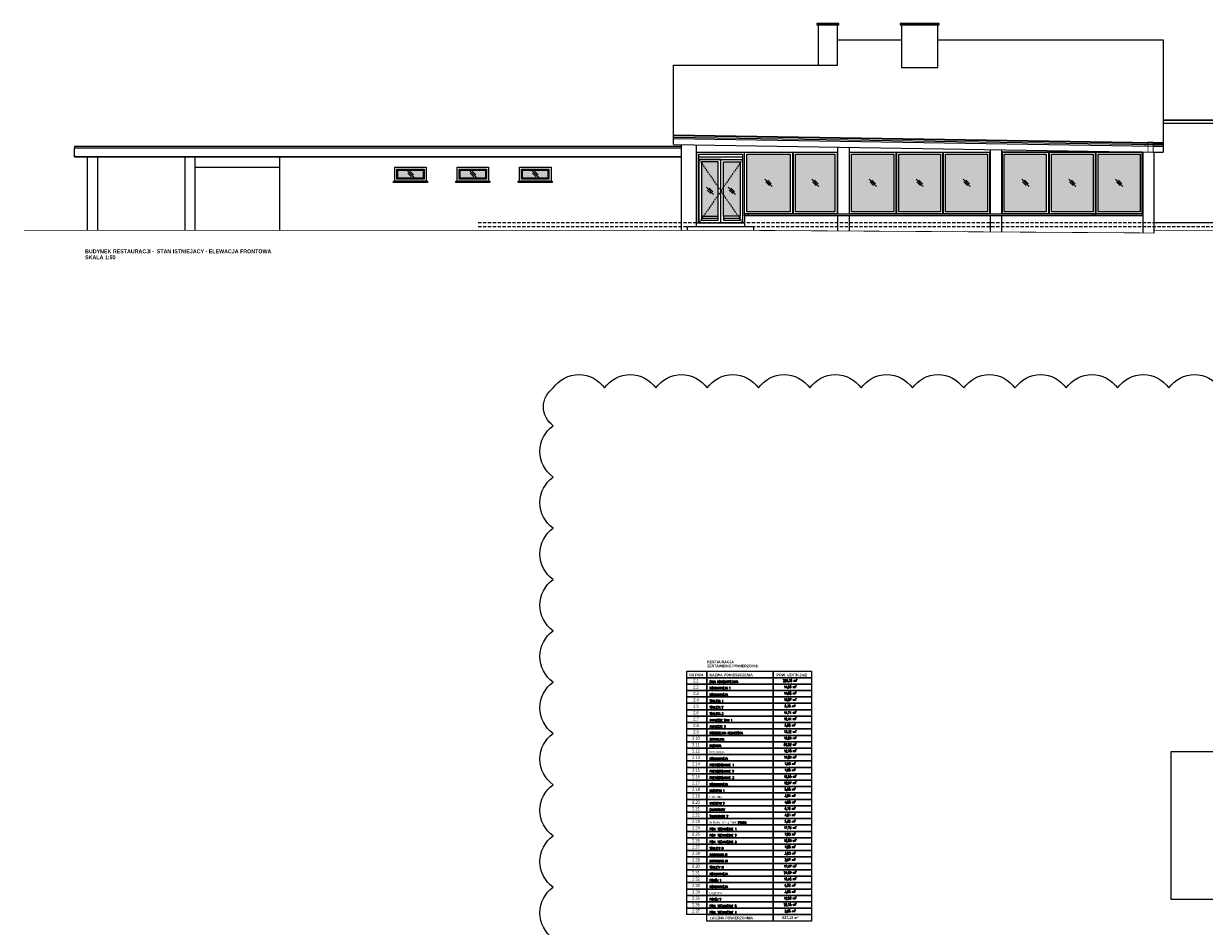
# Model space of a CAD drawing. Header units: millimetres. Extents: x 16698 to 93787, y -21104 to 39413.
# Tile 196 of 256: x 44382 to 48985, y 16991 to 20513. Entities that reach past the tile are written whole.
import ezdxf
from ezdxf.enums import TextEntityAlignment as Align

# ---------------------------------------------------------------- set-up
doc = ezdxf.new("R2010")
doc.units = ezdxf.units.MM
doc.linetypes.add('HIDDEN', pattern=[9.525, 6.35, -3.175])
for name, color, linetype, lineweight in [('!MODUS_OPIS', 3, 'Continuous', 13), ('!MODUS_OPIS POMIESZCZEŃ', 8, 'Continuous', 13), ('__MODUS_ŚCIANY', 2, 'Continuous', 35), ('Cienka', 3, 'Continuous', 9), ('Hatch', 4, 'Continuous', 5), ('Okna', 3, 'Continuous', 13), ('Opis', 8, 'Continuous', 13), ('Widok', 1, 'Continuous', 15)]:
    doc.layers.add(name, color=color, linetype=linetype, lineweight=lineweight)
doc.styles.add('STYLE10', font='arialbd.ttf')
doc.styles.add('TXT', font='simplex.shx', dxfattribs={"width": 0.8})

msp = doc.modelspace()

# ---------------------------------------------------------------- hatches: boundary and pattern name
at = {"layer": 'Hatch'}
h = msp.add_hatch(color=254, dxfattribs=at)
h.dxf.hatch_style = 1
h.paths.add_polyline_path([(47200.96052, 20002.92356), (47370.96052, 20002.92356), (47370.96052, 19778.92356), (47200.96052, 19778.92356)])
h = msp.add_hatch(color=254, dxfattribs=at)
h.dxf.hatch_style = 1
h.paths.add_polyline_path([(47544.96052, 19778.92356), (47390.96052, 19778.92356), (47390.96052, 20002.92356), (47544.96052, 20002.92356)])
h = msp.add_hatch(color=254, dxfattribs=at)
h.dxf.hatch_style = 1
h.paths.add_polyline_path([(47609.96052, 20002.92356), (47773.96052, 20002.92356), (47773.96052, 19778.92356), (47609.96052, 19778.92356)])
h = msp.add_hatch(color=254, dxfattribs=at)
h.dxf.hatch_style = 1
h.paths.add_polyline_path([(47955.96052, 19778.92356), (47793.96052, 19778.92356), (47793.96052, 20002.92356), (47955.96052, 20002.92356)])
h = msp.add_hatch(color=254, dxfattribs=at)
h.dxf.hatch_style = 1
h.paths.add_polyline_path([(47975.96052, 20002.92356), (48139.96052, 20002.92356), (48139.96052, 19778.92356), (47975.96052, 19778.92356)])
h = msp.add_hatch(color=254, dxfattribs=at)
h.dxf.hatch_style = 1
h.paths.add_polyline_path([(48204.96052, 20002.92356), (48368.96052, 20002.92356), (48368.96052, 19778.92356), (48204.96052, 19778.92356)])
h = msp.add_hatch(color=254, dxfattribs=at)
h.dxf.hatch_style = 1
h.paths.add_polyline_path([(48550.96052, 19778.92356), (48388.96052, 19778.92356), (48388.96052, 20002.92356), (48550.96052, 20002.92356)])
h = msp.add_hatch(color=254, dxfattribs=at)
h.dxf.hatch_style = 1
h.paths.add_polyline_path([(48570.96052, 20002.92356), (48734.96052, 20002.92356), (48734.96052, 19778.92356), (48570.96052, 19778.92356)])
h = msp.add_hatch(color=254, dxfattribs=at)
h.dxf.hatch_style = 1
h.paths.add_polyline_path([(45840.98296, 19940.92356), (45939.98368, 19940.92356), (45939.98368, 19909.92356), (45840.98296, 19909.92356)])
h = msp.add_hatch(color=254, dxfattribs=at)
h.dxf.hatch_style = 1
h.paths.add_polyline_path([(46083.98438, 19940.92356), (46182.99621, 19940.92356), (46182.99621, 19909.92356), (46083.98438, 19909.92356)])
h = msp.add_hatch(color=254, dxfattribs=at)
h.dxf.hatch_style = 1
h.paths.add_polyline_path([(46326.98579, 19940.92356), (46426.0224, 19940.92356), (46426.0224, 19909.92356), (46326.98579, 19909.92356)])
h = msp.add_hatch(color=254, dxfattribs=at)
h.dxf.hatch_style = 1
h.paths.add_polyline_path([(47089.96052, 19972.92356), (47024.96052, 19972.92356), (47024.96052, 19760.92356), (47089.96052, 19760.92356)])
h = msp.add_hatch(color=254, dxfattribs=at)
h.dxf.hatch_style = 1
h.paths.add_polyline_path([(47109.96052, 19972.92356), (47174.96052, 19972.92356), (47174.96052, 19760.92356), (47109.96052, 19760.92356)])

# ---------------------------------------------------------------- linework, layer by layer
at = {"layer": '!MODUS_OPIS', "linetype": 'HIDDEN', "ltscale": 2}
for points in [[(53882.10383, 19735.92356), (46153.69964, 19735.92356)], [(53882.10383, 19719.92356), (46153.69964, 19719.92356)]]:
    msp.add_lwpolyline(points, dxfattribs=at)
at = {"layer": '!MODUS_OPIS POMIESZCZEŃ', "ltscale": 0.7}
for points in [[(47045.69972, 17961.29921), (46966.94972, 17961.29923), (46966.94972, 17986.27423), (47045.69972, 17986.27421)], [(47045.69972, 17936.32421), (46966.94972, 17936.32423), (46966.94972, 17961.29923), (47045.69972, 17961.29921)], [(47304.44972, 17961.29917), (47045.69972, 17961.29921), (47045.69972, 17986.27421), (47304.44972, 17986.27417)], [(47304.44972, 17936.32417), (47045.69972, 17936.32421), (47045.69972, 17961.29921), (47304.44972, 17961.29917)], [(47453.95718, 17961.29914), (47304.44972, 17961.29917), (47304.44972, 17986.27417), (47453.95718, 17986.27414)], [(47453.95717, 17936.32414), (47304.44972, 17936.32417), (47304.44972, 17961.29917), (47453.95718, 17961.29914)], [(47045.69971, 17911.34921), (46966.94971, 17911.34923), (46966.94972, 17936.32423), (47045.69972, 17936.32421)], [(47045.69971, 17886.37421), (46966.94971, 17886.37423), (46966.94971, 17911.34923), (47045.69971, 17911.34921)], [(47304.44971, 17911.34917), (47045.69971, 17911.34921), (47045.69972, 17936.32421), (47304.44972, 17936.32417)], [(47304.44971, 17886.37417), (47045.69971, 17886.37421), (47045.69971, 17911.34921), (47304.44971, 17911.34917)], [(47453.95717, 17911.34914), (47304.44971, 17911.34917), (47304.44972, 17936.32417), (47453.95717, 17936.32414)], [(47453.95716, 17886.37414), (47304.44971, 17886.37417), (47304.44971, 17911.34917), (47453.95717, 17911.34914)], [(47045.6997, 17861.39921), (46966.9497, 17861.39923), (46966.94971, 17886.37423), (47045.69971, 17886.37421)], [(47045.6997, 17836.42421), (46966.9497, 17836.42423), (46966.9497, 17861.39923), (47045.6997, 17861.39921)], [(47304.4497, 17861.39917), (47045.6997, 17861.39921), (47045.69971, 17886.37421), (47304.44971, 17886.37417)], [(47304.4497, 17836.42417), (47045.6997, 17836.42421), (47045.6997, 17861.39921), (47304.4497, 17861.39917)], [(47453.95716, 17861.39914), (47304.4497, 17861.39917), (47304.44971, 17886.37417), (47453.95716, 17886.37414)], [(47453.95715, 17836.42414), (47304.4497, 17836.42417), (47304.4497, 17861.39917), (47453.95716, 17861.39914)], [(47045.69969, 17811.44921), (46966.94969, 17811.44923), (46966.9497, 17836.42423), (47045.6997, 17836.42421)], [(47304.44969, 17811.44917), (47045.69969, 17811.44921), (47045.6997, 17836.42421), (47304.4497, 17836.42417)], [(47453.95715, 17811.44914), (47304.44969, 17811.44917), (47304.4497, 17836.42417), (47453.95715, 17836.42414)], [(47045.69968, 17761.49921), (46966.94968, 17761.49923), (46966.94969, 17786.47423), (47045.69969, 17786.47421)], [(47045.69969, 17786.47421), (46966.94969, 17786.47423), (46966.94969, 17811.44923), (47045.69969, 17811.44921)], [(47304.44968, 17761.49917), (47045.69968, 17761.49921), (47045.69969, 17786.47421), (47304.44969, 17786.47417)], [(47304.44969, 17786.47417), (47045.69969, 17786.47421), (47045.69969, 17811.44921), (47304.44969, 17811.44917)], [(47453.95714, 17761.49914), (47304.44968, 17761.49917), (47304.44969, 17786.47417), (47453.95715, 17786.47414)], [(47453.95715, 17786.47414), (47304.44969, 17786.47417), (47304.44969, 17811.44917), (47453.95715, 17811.44914)], [(47045.69968, 17736.52421), (46966.94968, 17736.52423), (46966.94968, 17761.49923), (47045.69968, 17761.49921)], [(47045.69968, 17711.54921), (46966.94968, 17711.54923), (46966.94968, 17736.52423), (47045.69968, 17736.52421)], [(47304.44968, 17736.52417), (47045.69968, 17736.52421), (47045.69968, 17761.49921), (47304.44968, 17761.49917)], [(47304.44968, 17711.54917), (47045.69968, 17711.54921), (47045.69968, 17736.52421), (47304.44968, 17736.52417)], [(47453.95714, 17736.52414), (47304.44968, 17736.52417), (47304.44968, 17761.49917), (47453.95714, 17761.49914)], [(47453.95713, 17711.54914), (47304.44968, 17711.54917), (47304.44968, 17736.52417), (47453.95714, 17736.52414)], [(47045.69967, 17686.57421), (46966.94967, 17686.57423), (46966.94968, 17711.54923), (47045.69968, 17711.54921)], [(47045.69967, 17661.59921), (46966.94967, 17661.59923), (46966.94967, 17686.57423), (47045.69967, 17686.57421)], [(47304.44967, 17686.57417), (47045.69967, 17686.57421), (47045.69968, 17711.54921), (47304.44968, 17711.54917)], [(47304.44967, 17661.59917), (47045.69967, 17661.59921), (47045.69967, 17686.57421), (47304.44967, 17686.57417)], [(47453.95713, 17686.57414), (47304.44967, 17686.57417), (47304.44968, 17711.54917), (47453.95713, 17711.54914)], [(47453.95712, 17661.59914), (47304.44967, 17661.59917), (47304.44967, 17686.57417), (47453.95713, 17686.57414)], [(47045.69966, 17636.62421), (46966.94966, 17636.62423), (46966.94967, 17661.59923), (47045.69967, 17661.59921)], [(47045.69966, 17611.64921), (46966.94966, 17611.64923), (46966.94966, 17636.62423), (47045.69966, 17636.62421)], [(47304.44966, 17636.62417), (47045.69966, 17636.62421), (47045.69967, 17661.59921), (47304.44967, 17661.59917)], [(47304.44966, 17611.64917), (47045.69966, 17611.64921), (47045.69966, 17636.62421), (47304.44966, 17636.62417)], [(47453.95712, 17636.62414), (47304.44966, 17636.62417), (47304.44967, 17661.59917), (47453.95712, 17661.59914)], [(47453.95712, 17611.64914), (47304.44966, 17611.64917), (47304.44966, 17636.62417), (47453.95712, 17636.62414)], [(47045.69965, 17586.67421), (46966.94965, 17586.67423), (46966.94966, 17611.64923), (47045.69966, 17611.64921)], [(47045.69965, 17561.69921), (46966.94965, 17561.69923), (46966.94965, 17586.67423), (47045.69965, 17586.67421)], [(47304.44965, 17586.67417), (47045.69965, 17586.67421), (47045.69966, 17611.64921), (47304.44966, 17611.64917)], [(47304.44965, 17561.69917), (47045.69965, 17561.69921), (47045.69965, 17586.67421), (47304.44965, 17586.67417)], [(47453.95711, 17586.67414), (47304.44965, 17586.67417), (47304.44966, 17611.64917), (47453.95712, 17611.64914)], [(47453.95711, 17561.69914), (47304.44965, 17561.69917), (47304.44965, 17586.67417), (47453.95711, 17586.67414)], [(47045.69964, 17536.72421), (46966.94964, 17536.72423), (46966.94965, 17561.69923), (47045.69965, 17561.69921)], [(47304.44964, 17536.72417), (47045.69964, 17536.72421), (47045.69965, 17561.69921), (47304.44965, 17561.69917)], [(47453.9571, 17536.72414), (47304.44964, 17536.72417), (47304.44965, 17561.69917), (47453.95711, 17561.69914)], [(47045.69964, 17511.74921), (46966.94964, 17511.74923), (46966.94964, 17536.72423), (47045.69964, 17536.72421)], [(47045.69964, 17486.77421), (46966.94964, 17486.77423), (46966.94964, 17511.74923), (47045.69964, 17511.74921)], [(47304.44964, 17511.74917), (47045.69964, 17511.74921), (47045.69964, 17536.72421), (47304.44964, 17536.72417)], [(47304.44964, 17486.77417), (47045.69964, 17486.77421), (47045.69964, 17511.74921), (47304.44964, 17511.74917)], [(47453.9571, 17511.74914), (47304.44964, 17511.74917), (47304.44964, 17536.72417), (47453.9571, 17536.72414)], [(47453.95709, 17486.77414), (47304.44964, 17486.77417), (47304.44964, 17511.74917), (47453.9571, 17511.74914)], [(47045.69963, 17461.79921), (46966.94963, 17461.79923), (46966.94964, 17486.77423), (47045.69964, 17486.77421)], [(47045.69963, 17436.82421), (46966.94963, 17436.82423), (46966.94963, 17461.79923), (47045.69963, 17461.79921)], [(47304.44963, 17461.79917), (47045.69963, 17461.79921), (47045.69964, 17486.77421), (47304.44964, 17486.77417)], [(47304.44963, 17436.82417), (47045.69963, 17436.82421), (47045.69963, 17461.79921), (47304.44963, 17461.79917)], [(47453.95709, 17461.79914), (47304.44963, 17461.79917), (47304.44964, 17486.77417), (47453.95709, 17486.77414)], [(47453.95708, 17436.82414), (47304.44963, 17436.82417), (47304.44963, 17461.79917), (47453.95709, 17461.79914)], [(47045.69962, 17411.84921), (46966.94962, 17411.84923), (46966.94963, 17436.82423), (47045.69963, 17436.82421)], [(47045.69962, 17386.87421), (46966.94962, 17386.87423), (46966.94962, 17411.84923), (47045.69962, 17411.84921)], [(47304.44962, 17411.84917), (47045.69962, 17411.84921), (47045.69963, 17436.82421), (47304.44963, 17436.82417)], [(47304.44962, 17386.87417), (47045.69962, 17386.87421), (47045.69962, 17411.84921), (47304.44962, 17411.84917)], [(47453.95708, 17411.84914), (47304.44962, 17411.84917), (47304.44963, 17436.82417), (47453.95708, 17436.82414)], [(47453.95708, 17386.87414), (47304.44962, 17386.87417), (47304.44962, 17411.84917), (47453.95708, 17411.84914)], [(47045.69961, 17361.89921), (46966.94961, 17361.89923), (46966.94962, 17386.87423), (47045.69962, 17386.87421)], [(47045.69961, 17336.92421), (46966.94961, 17336.92423), (46966.94961, 17361.89923), (47045.69961, 17361.89921)], [(47304.44961, 17361.89917), (47045.69961, 17361.89921), (47045.69962, 17386.87421), (47304.44962, 17386.87417)], [(47304.44961, 17336.92417), (47045.69961, 17336.92421), (47045.69961, 17361.89921), (47304.44961, 17361.89917)], [(47453.95707, 17361.89914), (47304.44961, 17361.89917), (47304.44962, 17386.87417), (47453.95708, 17386.87414)], [(47453.95707, 17336.92414), (47304.44961, 17336.92417), (47304.44961, 17361.89917), (47453.95707, 17361.89914)], [(47045.6996, 17286.97421), (46966.9496, 17286.97423), (46966.94961, 17311.94923), (47045.69961, 17311.94921)], [(47045.69961, 17311.94921), (46966.94961, 17311.94923), (46966.94961, 17336.92423), (47045.69961, 17336.92421)], [(47304.4496, 17286.97417), (47045.6996, 17286.97421), (47045.69961, 17311.94921), (47304.44961, 17311.94917)], [(47304.44961, 17311.94917), (47045.69961, 17311.94921), (47045.69961, 17336.92421), (47304.44961, 17336.92417)], [(47453.95706, 17286.97414), (47304.4496, 17286.97417), (47304.44961, 17311.94917), (47453.95706, 17311.94914)], [(47453.95706, 17311.94914), (47304.44961, 17311.94917), (47304.44961, 17336.92417), (47453.95707, 17336.92414)], [(47045.69959, 17237.02421), (46966.94959, 17237.02423), (46966.9496, 17261.99923), (47045.6996, 17261.99921)], [(47045.6996, 17261.99921), (46966.9496, 17261.99923), (46966.9496, 17286.97423), (47045.6996, 17286.97421)], [(47304.44959, 17237.02417), (47045.69959, 17237.02421), (47045.6996, 17261.99921), (47304.4496, 17261.99917)], [(47304.4496, 17261.99917), (47045.6996, 17261.99921), (47045.6996, 17286.97421), (47304.4496, 17286.97417)], [(47453.95705, 17237.02414), (47304.44959, 17237.02417), (47304.4496, 17261.99917), (47453.95706, 17261.99914)], [(47453.95705, 17261.99914), (47304.4496, 17261.99917), (47304.4496, 17286.97417), (47453.95706, 17286.97414)], [(47045.69959, 17212.04921), (46966.94959, 17212.04923), (46966.94959, 17237.02423), (47045.69959, 17237.02421)], [(47304.44959, 17212.04917), (47045.69959, 17212.04921), (47045.69959, 17237.02421), (47304.44959, 17237.02417)], [(47453.95705, 17212.04914), (47304.44959, 17212.04917), (47304.44959, 17237.02417), (47453.95705, 17237.02414)], [(47045.69958, 17162.09921), (46966.94958, 17162.09923), (46966.94959, 17187.07423), (47045.69959, 17187.07421)], [(47045.69959, 17187.07421), (46966.94959, 17187.07423), (46966.94959, 17212.04923), (47045.69959, 17212.04921)], [(47304.44958, 17162.09917), (47045.69958, 17162.09921), (47045.69959, 17187.07421), (47304.44959, 17187.07417)], [(47304.44959, 17187.07417), (47045.69959, 17187.07421), (47045.69959, 17212.04921), (47304.44959, 17212.04917)], [(47453.95704, 17162.09914), (47304.44958, 17162.09917), (47304.44959, 17187.07417), (47453.95704, 17187.07414)], [(47453.95704, 17187.07414), (47304.44959, 17187.07417), (47304.44959, 17212.04917), (47453.95705, 17212.04914)], [(47045.69957, 17112.14921), (46966.94957, 17112.14923), (46966.94958, 17137.12423), (47045.69958, 17137.12421)], [(47045.69958, 17137.12421), (46966.94958, 17137.12423), (46966.94958, 17162.09923), (47045.69958, 17162.09921)], [(47304.44957, 17112.14917), (47045.69957, 17112.14921), (47045.69958, 17137.12421), (47304.44958, 17137.12417)], [(47304.44958, 17137.12417), (47045.69958, 17137.12421), (47045.69958, 17162.09921), (47304.44958, 17162.09917)], [(47453.95703, 17112.14914), (47304.44957, 17112.14917), (47304.44958, 17137.12417), (47453.95703, 17137.12414)], [(47453.95703, 17137.12414), (47304.44958, 17137.12417), (47304.44958, 17162.09917), (47453.95704, 17162.09914)], [(47045.69956, 17062.19921), (46966.94956, 17062.19923), (46966.94957, 17087.17423), (47045.69957, 17087.17421)], [(47045.69957, 17087.17421), (46966.94957, 17087.17423), (46966.94957, 17112.14923), (47045.69957, 17112.14921)], [(47304.44956, 17062.19917), (47045.69956, 17062.19921), (47045.69957, 17087.17421), (47304.44957, 17087.17417)], [(47304.44957, 17087.17417), (47045.69957, 17087.17421), (47045.69957, 17112.14921), (47304.44957, 17112.14917)], [(47453.95702, 17062.19914), (47304.44956, 17062.19917), (47304.44957, 17087.17417), (47453.95703, 17087.17414)], [(47453.95703, 17087.17414), (47304.44957, 17087.17417), (47304.44957, 17112.14917), (47453.95703, 17112.14914)], [(47045.69956, 17037.22421), (46966.94956, 17037.22423), (46966.94956, 17062.19923), (47045.69956, 17062.19921)], [(47304.44955, 17012.24917), (47045.69955, 17012.24921), (47045.69956, 17037.22421), (47304.44956, 17037.22417)], [(47304.44956, 17037.22417), (47045.69956, 17037.22421), (47045.69956, 17062.19921), (47304.44956, 17062.19917)], [(47453.95701, 17012.24914), (47304.44955, 17012.24917), (47304.44956, 17037.22417), (47453.95702, 17037.22414)], [(47453.95702, 17037.22414), (47304.44956, 17037.22417), (47304.44956, 17062.19917), (47453.95702, 17062.19914)]]:
    msp.add_lwpolyline(points, close=True, dxfattribs=at)
at = {"layer": '__MODUS_ŚCIANY', "ltscale": 2, "const_width": 3}
msp.add_lwpolyline([(48764.96052, 20041.03394, -0.984227), (48752.96052, 20041.03394)], format="xyb", dxfattribs=at)
for points in [[(48764.96052, 20041.27054), (48764.95298, 20011.15565), (48785.53843, 20011.15565), (48785.54596, 20048.75017), (48764.96046, 20048.91247), (48764.96052, 20041.27054)], [(44383.57793, 19705.92356), (47227.96052, 19705.92356), (48789.96052, 19695.92356), (48789.96052, 19704.92356), (51360.34546, 19704.92356)]]:
    msp.add_lwpolyline(points, dxfattribs=at)
at = {"layer": 'Cienka', "linetype": 'HIDDEN'}
for points in [[(47014.96052, 19982.92356), (47099.96052, 19859.42356), (47014.96052, 19735.92356)], [(47184.96052, 19982.92356), (47099.96052, 19859.42356), (47184.96052, 19735.92356)]]:
    msp.add_lwpolyline(points, dxfattribs=at)
at = {"layer": 'DEFPOINTS', "color": 2}
for points in [[(48764.96052, 20041.27054), (48764.96052, 20048.75017)], [(48785.55108, 20049.07478), (48764.96564, 20049.07478)], [(47014.96052, 19735.92356), (47014.96052, 19982.92356), (47184.96052, 19982.92356), (47184.96052, 19735.92356)]]:
    msp.add_lwpolyline(points, dxfattribs=at)
at = {"layer": 'DEFPOINTS'}
msp.add_lwpolyline([(46446.73866, 16944.1002, -0.5206), (46446.73866, 17144.1002, -0.5206), (46446.73866, 17344.1002, -0.5206), (46446.73866, 17544.1002, -0.5206), (46446.73866, 17744.1002, -0.5206), (46446.73866, 17944.1002, -0.5206), (46446.73866, 18144.1002, -0.5206), (46446.73866, 18344.1002, -0.5206), (46446.73866, 18544.1002, -0.5206), (46446.73866, 18744.1002, -0.5206), (46446.73866, 18944.1002, -0.5206), (46446.73866, 19091.30983, -0.5206), (46446.73866, 19091.30983, -0.5206), (46646.73866, 19091.30983, -0.5206), (46846.73866, 19091.30983, -0.5206), (47046.73866, 19091.30983, -0.5206), (47246.73866, 19091.30983, -0.5206), (47446.73866, 19091.30983, -0.5206), (47646.73866, 19091.30983, -0.5206), (47846.73866, 19091.30983, -0.5206), (48046.73866, 19091.30983, -0.5206), (48246.73866, 19091.30983, -0.5206), (48446.73866, 19091.30983, -0.5206), (48646.73866, 19091.30983, -0.5206), (48846.73866, 19091.30983, -0.5206), (49046.73866, 19091.30983, -0.5206)], format="xyb", dxfattribs=at)
at = {"layer": 'DEFPOINTS', "color": 6}
msp.add_lwpolyline([(48855.66294, 17674.0731), (50123.79616, 17674.0731), (50123.79616, 17096.36372), (48855.66294, 17096.36372)], close=True, dxfattribs=at)
at = {"layer": 'Hatch'}
for points in [[(45876.70799, 19940.0648), (45904.99227, 19911.78053)], [(45887.27161, 19936.57225), (45901.41374, 19922.43012)], [(46119.71496, 19940.0648), (46147.99923, 19911.78053)], [(46130.27858, 19936.57225), (46144.42071, 19922.43012)], [(46362.72877, 19940.0648), (46391.01304, 19911.78053)], [(46373.29238, 19936.57225), (46387.43452, 19922.43012)], [(45880.24353, 19929.4582), (45894.38566, 19915.31606)], [(46123.2505, 19929.4582), (46137.39263, 19915.31606)], [(46366.2643, 19929.4582), (46380.40644, 19915.31606)], [(47272.18519, 19905.5648), (47300.46946, 19877.28053)], [(47275.72072, 19894.9582), (47289.86286, 19880.81606)], [(47282.7488, 19902.07225), (47296.89094, 19887.93012)], [(47454.18519, 19905.5648), (47482.46946, 19877.28053)], [(47457.72072, 19894.9582), (47471.86286, 19880.81606)], [(47464.7488, 19902.07225), (47478.89094, 19887.93012)], [(47678.18519, 19905.5648), (47706.46946, 19877.28053)], [(47681.72072, 19894.9582), (47695.86286, 19880.81606)], [(47688.7488, 19902.07225), (47702.89094, 19887.93012)], [(47861.18519, 19905.5648), (47889.46946, 19877.28053)], [(47864.72072, 19894.9582), (47878.86286, 19880.81606)], [(47871.7488, 19902.07225), (47885.89094, 19887.93012)], [(48044.18519, 19905.5648), (48072.46946, 19877.28053)], [(48047.72072, 19894.9582), (48061.86286, 19880.81606)], [(48054.7488, 19902.07225), (48068.89094, 19887.93012)], [(48273.18519, 19905.5648), (48301.46946, 19877.28053)], [(48276.72072, 19894.9582), (48290.86286, 19880.81606)], [(48283.7488, 19902.07225), (48297.89094, 19887.93012)], [(48456.18519, 19905.5648), (48484.46946, 19877.28053)], [(48459.72072, 19894.9582), (48473.86286, 19880.81606)], [(48466.7488, 19902.07225), (48480.89094, 19887.93012)], [(48639.18519, 19905.5648), (48667.46946, 19877.28053)], [(48642.72072, 19894.9582), (48656.86286, 19880.81606)], [(48649.7488, 19902.07225), (48663.89094, 19887.93012)], [(47043.68519, 19874.0648), (47071.96946, 19845.78053)], [(47047.22072, 19863.4582), (47061.36286, 19849.31606)], [(47054.2488, 19870.57225), (47068.39094, 19856.43012)], [(47128.68519, 19874.0648), (47156.96946, 19845.78053)], [(47132.22072, 19863.4582), (47146.36286, 19849.31606)], [(47139.2488, 19870.57225), (47153.39094, 19856.43012)]]:
    msp.add_lwpolyline(points, dxfattribs=at)
at = {"layer": 'Okna', "ltscale": 2}
for points in [[(47200.96052, 20002.92356), (47370.96052, 20002.92356), (47370.96052, 19778.92356), (47200.96052, 19778.92356)], [(47544.96052, 19778.92356), (47390.96052, 19778.92356), (47390.96052, 20002.92356), (47544.96052, 20002.92356)], [(47609.96052, 20002.92356), (47773.96052, 20002.92356), (47773.96052, 19778.92356), (47609.96052, 19778.92356)], [(47955.96052, 19778.92356), (47793.96052, 19778.92356), (47793.96052, 20002.92356), (47955.96052, 20002.92356)], [(47975.96052, 20002.92356), (48139.96052, 20002.92356), (48139.96052, 19778.92356), (47975.96052, 19778.92356)], [(48204.96052, 20002.92356), (48368.96052, 20002.92356), (48368.96052, 19778.92356), (48204.96052, 19778.92356)], [(48550.96052, 19778.92356), (48388.96052, 19778.92356), (48388.96052, 20002.92356), (48550.96052, 20002.92356)], [(48570.96052, 20002.92356), (48734.96052, 20002.92356), (48734.96052, 19778.92356), (48570.96052, 19778.92356)], [(45840.98296, 19940.92356), (45939.98368, 19940.92356), (45939.98368, 19909.92356), (45840.98296, 19909.92356)], [(46083.98438, 19940.92356), (46182.99621, 19940.92356), (46182.99621, 19909.92356), (46083.98438, 19909.92356)], [(46326.98579, 19940.92356), (46426.0224, 19940.92356), (46426.0224, 19909.92356), (46326.98579, 19909.92356)], [(47089.96052, 19972.92356), (47024.96052, 19972.92356), (47024.96052, 19760.92356), (47089.96052, 19760.92356)], [(47109.96052, 19972.92356), (47174.96052, 19972.92356), (47174.96052, 19760.92356), (47109.96052, 19760.92356)]]:
    msp.add_lwpolyline(points, close=True, dxfattribs=at)
at = {"layer": 'Widok', "color": 1}
for points in [[(47559.96052, 20512.5598), (47474.96052, 20512.5598), (47474.96052, 20507.5598), (47559.96052, 20507.5598)], [(47554.96052, 20507.5598), (47479.96052, 20507.5598), (47479.96052, 20349.97722), (47554.96052, 20349.97722)], [(47950.96052, 20512.5598), (47798.96052, 20512.5598), (47798.96052, 20507.5598), (47950.96052, 20507.5598)], [(47945.96052, 20507.5598), (47803.96052, 20507.5598), (47803.96052, 20341.84469), (47945.96052, 20341.84469)], [(47099.96052, 19982.92356), (47014.96052, 19982.92356), (47014.96052, 19735.92356), (47099.96052, 19735.92356)], [(47099.96052, 19982.92356), (47184.96052, 19982.92356), (47184.96052, 19735.92356), (47099.96052, 19735.92356)], [(47378.96052, 19770.92356), (47192.96052, 19770.92356), (47192.96052, 20010.92356), (47378.96052, 20010.92356)], [(47382.96052, 20010.92356), (47552.96052, 20010.92356), (47552.96052, 19770.92356), (47382.96052, 19770.92356)], [(47601.96052, 20010.92356), (48147.96052, 20010.92356), (48147.96052, 19770.92356), (47601.96052, 19770.92356)], [(47601.96052, 20010.92356), (47781.96052, 20010.92356), (47781.96052, 19770.92356), (47601.96052, 19770.92356)], [(47785.96052, 20010.92356), (47963.96052, 20010.92356), (47963.96052, 19770.92356), (47785.96052, 19770.92356)], [(47967.96052, 20010.92356), (48147.96052, 20010.92356), (48147.96052, 19770.92356), (47967.96052, 19770.92356)], [(48196.96052, 20010.92356), (48376.96052, 20010.92356), (48376.96052, 19770.92356), (48196.96052, 19770.92356)], [(48742.96052, 20010.92356), (48196.96052, 20010.92356), (48196.96052, 19770.92356), (48742.96052, 19770.92356)], [(48380.96052, 20010.92356), (48558.96052, 20010.92356), (48558.96052, 19770.92356), (48380.96052, 19770.92356)], [(48562.96052, 20010.92356), (48742.96052, 20010.92356), (48742.96052, 19770.92356), (48562.96052, 19770.92356)], [(45828.98296, 19952.92356), (45951.98368, 19952.92356), (45951.98368, 19897.92356), (45828.98296, 19897.92356)], [(45836.98296, 19944.92356), (45943.98368, 19944.92356), (45943.98368, 19905.92356), (45836.98296, 19905.92356)], [(46071.98438, 19952.92356), (46194.99621, 19952.92356), (46194.99621, 19897.92356), (46071.98438, 19897.92356)], [(46079.98438, 19944.92356), (46186.99621, 19944.92356), (46186.99621, 19905.92356), (46079.98438, 19905.92356)], [(46314.98579, 19952.92356), (46438.0224, 19952.92356), (46438.0224, 19897.92356), (46314.98579, 19897.92356)], [(46322.98579, 19944.92356), (46430.0224, 19944.92356), (46430.0224, 19905.92356), (46322.98579, 19905.92356)], [(45823.98296, 19897.92356), (45956.98368, 19897.92356), (45956.98368, 19892.92356), (45823.98296, 19892.92356)], [(46066.98438, 19897.92356), (46199.99621, 19897.92356), (46199.99621, 19892.92356), (46066.98438, 19892.92356)], [(46309.98579, 19897.92356), (46443.0224, 19897.92356), (46443.0224, 19892.92356), (46309.98579, 19892.92356)], [(47192.96052, 19770.92356), (48744.96052, 19770.92356), (48744.96052, 19762.92356), (47192.96052, 19762.92356)], [(48549.12484, 19770.92356), (48549.12484, 19770.92356), (48549.12484, 19762.92356), (48549.12484, 19762.92356)], [(48560.96052, 19770.92356), (48560.96052, 19770.92356), (48560.96052, 19762.92356), (48560.96052, 19762.92356)]]:
    msp.add_lwpolyline(points, close=True, dxfattribs=at)
for points in [[(46914.96052, 20040.49796), (46914.96052, 20349.97722), (47554.96052, 20349.97722), (47554.96052, 20449.60072), (47803.96052, 20449.60072)], [(47945.96052, 20449.60072), (48824.96052, 20449.60072), (48824.96052, 20011.15565)], [(48824.96052, 20137.61154), (51125.96052, 20137.61154), (51125.96052, 20122.63283), (48824.96052, 20122.63283)], [(48824.96052, 20135.61438), (51125.96052, 20135.61438)], [(46914.96052, 20078.25494), (48785.54596, 20048.75017)], [(46914.96052, 20076.21402), (48785.54596, 20046.70925)], [(46914.96052, 20070.21402), (48785.54596, 20040.70925)], [(46944.96052, 20032.92356), (44579.96052, 20032.92356), (44579.96052, 20027.92081), (46944.96052, 20027.92081)], [(46944.96052, 19992.94155), (44579.96052, 19992.92356), (44579.96052, 20027.92081)], [(46914.86589, 20064.21477), (48785.54596, 20034.7085)], [(46914.96052, 20040.49796), (48775.2457, 20011.15565)], [(46944.96052, 20040.02477), (46944.96052, 19705.92356)], [(47004.96052, 19735.92356), (47004.96052, 20039.07839)], [(47554.98681, 20030.40282), (47554.98681, 19770.92356)], [(47599.96052, 20029.69345), (47599.96052, 19770.92356)], [(48785.51378, 20046.70976), (48824.92321, 20046.70976)], [(48785.54596, 20040.70925), (48824.9554, 20040.70925)], [(48785.55108, 20049.07478), (48824.96052, 20049.07478)], [(48785.55108, 20034.70842), (48824.96052, 20034.70842)], [(44579.96052, 19997.92356), (44579.96052, 19992.94155), (46944.96052, 19992.94155)], [(44629.96052, 19992.92394), (44629.96052, 19705.92356)], [(44669.96052, 19992.92424), (44669.96052, 19705.92356)], [(45009.96052, 19992.92683), (45009.96052, 19705.92356)], [(45049.96052, 19992.94155), (45049.96052, 19705.92356)], [(45379.97022, 19992.92964), (45379.97022, 19705.92356)], [(47006.96052, 19735.92356), (47006.96052, 20010.92356), (47552.96052, 20010.92356), (47552.96052, 19770.92356), (47192.96052, 19770.92356), (47192.96052, 19720.92356)], [(47014.96052, 19982.92356), (47014.96052, 20002.92356), (47184.96052, 20002.92356), (47184.96052, 19982.92356)], [(47014.96052, 19992.92356), (47184.96052, 19992.92356)], [(48149.96052, 20021.01829), (48149.96052, 19770.92356)], [(48194.96052, 19770.92356), (48194.96052, 20020.3085)], [(48744.96052, 20011.63334), (48744.96052, 19696.21165)], [(48785.53843, 20011.15565), (48824.96052, 20011.15565)], [(48789.96052, 19696.21165), (48789.96052, 20011.15565)], [(45049.96052, 19952.51999), (45379.96052, 19952.51999)], [(47024.96052, 19760.92356), (47024.96052, 19745.92356), (47089.96052, 19745.92356), (47089.96052, 19760.92356)], [(47024.96052, 19753.42356), (47089.96052, 19753.42356)], [(47109.96052, 19760.92356), (47109.96052, 19745.92356), (47174.96052, 19745.92356), (47174.96052, 19760.92356)], [(47109.96052, 19753.42356), (47174.96052, 19753.42356)], [(47204.7962, 19770.92356), (47204.7962, 19762.92356)], [(47554.98681, 19762.92356), (47554.98681, 19703.82992)], [(47599.96052, 19762.92356), (47599.96052, 19705.92356)], [(48149.96052, 19762.92356), (48149.96052, 19700.02087)], [(48194.96052, 19699.73278), (48194.96052, 19762.92356)]]:
    msp.add_lwpolyline(points, dxfattribs=at)
at = {"layer": 'Widok'}
for points in [[(46969.96052, 19705.92356), (46969.96052, 19720.92356), (47227.96052, 19720.92356), (47227.96052, 19705.92356)], [(47004.96052, 19720.92356), (47004.96052, 19735.92356), (47192.96052, 19735.92356), (47192.96052, 19720.92356)], [(51075.96052, 19719.92356), (50165.96052, 19735.92356), (48789.96052, 19735.92356)]]:
    msp.add_lwpolyline(points, dxfattribs=at)

# ---------------------------------------------------------------- texts
at = {"layer": '!MODUS_OPIS POMIESZCZEŃ', "ltscale": 0.7}
for s, height, style, width, p in [('ZESTAWIENIE POWIERZCHNI:', 10, 'STYLE10', 0.95, (47046.92079, 18002.40718)), ('RESTAURACJA', 10, 'STYLE10', 0.95, (47046.67822, 18017.91912)), ('NAZWA POMIESZCZENIA', 10, 'STYLE10', 0.95, (47055.82596, 17967.03671)), ('SALA KONSUMPCYJNA', 9, 'TXT', 0.7, (47055.82598, 17941.05308)), ('KOMUNIKACJA 1', 9, 'TXT', 0.7, (47055.82597, 17916.07808)), ('TOALETA 1', 9, 'TXT', 0.7, (47055.82596, 17866.12808)), ('KOMUNIKACJA', 9, 'TXT', 0.7, (47055.82597, 17891.10308)), ('TOALETA 2', 9, 'TXT', 0.7, (47055.82596, 17841.15308)), ('TOALETA 3', 9, 'TXT', 0.7, (47055.82595, 17816.17808)), ('ZAPLECZE SALI 1', 9, 'TXT', 0.7, (47055.82595, 17791.20308)), ('ZAPLECZE 2', 9, 'TXT', 0.7, (47055.82595, 17766.22808)), ('ZMYWALNIA', 9, 'TXT', 0.7, (47055.82594, 17716.27808)), ('ROZDZIELNIA KELNERSKA', 9, 'TXT', 0.7, (47055.82594, 17741.25308)), ('KOTŁOWNIA', 9, 'TXT', 0.7, (47055.82593, 17666.32808)), ('KUCHNIA', 9, 'TXT', 0.7, (47055.82593, 17691.30308)), ('KOMUNIKACJA', 9, 'TXT', 0.7, (47055.82592, 17641.35308)), ('PRZYGOTOWANIE 2', 9, 'TXT', 0.7, (47055.82592, 17591.40308)), ('PRZYGOTOWANIE 1', 9, 'TXT', 0.7, (47055.82592, 17616.37808)), ('KOMUNIKACJA', 9, 'TXT', 0.7, (47055.82591, 17541.45308)), ('PRZYGOTOWANIE 3', 9, 'TXT', 0.7, (47055.82591, 17566.42808)), ('CHŁODNIA', 9, 'TXT', 0.7, (47055.8259, 17491.50308)), ('MAGAZYN 1', 9, 'TXT', 0.7, (47055.8259, 17516.47808)), ('SANITARIATY', 9, 'TXT', 0.7, (47055.82589, 17441.55308)), ('MAGAZYN 2', 9, 'TXT', 0.7, (47055.82589, 17466.52808)), ('SANITARIATY 2', 9, 'TXT', 0.7, (47055.82588, 17416.57808)), ('GŁÓWNY WYŁĄCZNIK PRĄDU', 9, 'TXT', 0.7, (47055.82588, 17391.60308)), ('POM. TECHNICZNE 1', 9, 'TXT', 0.7, (47055.82588, 17366.62808)), ('POM. TECHNICZNE 3', 9, 'TXT', 0.7, (47055.82587, 17316.67808)), ('POM. TECHNICZNE 2', 9, 'TXT', 0.7, (47055.82587, 17341.65308)), ('TOALETY D', 9, 'TXT', 0.7, (47055.82586, 17291.70308)), ('UMYWALNIA D', 9, 'TXT', 0.7, (47055.82586, 17266.72808)), ('TOALETY M', 9, 'TXT', 0.7, (47055.82585, 17216.77808)), ('UMYWALNIA M', 9, 'TXT', 0.7, (47055.82586, 17241.75308)), ('KOMUNIKACJA', 9, 'TXT', 0.7, (47055.82585, 17191.80308)), ('POKÓJ 1', 9, 'TXT', 0.7, (47055.82584, 17166.82808)), ('ŁAZIENKA', 9, 'TXT', 0.7, (47055.82583, 17116.87808)), ('KOMUNIKACJA', 9, 'TXT', 0.7, (47055.82584, 17141.85308)), ('POKÓJ 2', 9, 'TXT', 0.7, (47055.82583, 17091.90308)), ('POM. TECHNICZNE 5', 9, 'TXT', 0.7, (47055.82583, 17066.92808)), ('POM. TECHNICZNE 4', 9, 'TXT', 0.7, (47055.82582, 17041.95308)), ('ŁACZNA POWIERZCHNIA', 10, 'STYLE10', 0.95, (47056.83094, 17019.09542))]:
    msp.add_text(s, height=height, rotation=359.99998992, dxfattribs=dict(at, style=style, width=width)).set_placement(p)
at = {"layer": '!MODUS_OPIS POMIESZCZEŃ', "ltscale": 0.7, "style": 'STYLE10', "width": 0.95}
msp.add_text('NR POM.', height=10, rotation=359.99998992, dxfattribs=at).set_placement((47005.94417, 17967.03672), align=Align.CENTER)
for s, p in [('POW. UŻYTK.[m2]', (47437.08777, 17967.03664)), ('637,10 m²', (47402.49741, 17020.73159))]:
    msp.add_text(s, height=10, rotation=359.99998992, dxfattribs=at).set_placement(p, align=Align.RIGHT)
at = {"layer": '!MODUS_OPIS POMIESZCZEŃ', "ltscale": 0.7, "style": 'TXT'}
for s, width, heights, insert, char_height, attachment_point, rotation in [('\\pxqc;{\\fArial|b0|i0|c238|p34;\\W0.7;2.1}', 14.2785266, [0], (46996.06034, 17956.33366), 12.5, 1, 359.99998992), ('\\pxqc;{\\W0.7;229,30 m²}', 95.4391611, [0], (47322.06574, 17954.79831, 0.001), 9, 1, 359.99998992), ('\\pxqc;{\\fArial|b0|i0|c238|p34;\\W0.7;2.2}', 14.2785266, [0], (46996.06034, 17931.35866), 12.5, 1, 359.99998992), ('\\pxqc;{\\fArial|b0|i0|c238|p34;\\W0.7;2.3}', 14.2785266, [0], (46996.06033, 17906.38366), 12.5, 1, 359.99998992), ('\\pxqc;{\\W0.7;14,50 m²}', 95.4391611, [0], (47322.06574, 17929.82331, 0.001), 9, 1, 359.99998992), ('\\pxqc;{\\W0.7;14,86 m²}', 95.4391611, [0], (47322.06573, 17904.84831, 0.001), 9, 1, 359.99998992), ('\\pxqc;{\\fArial|b0|i0|c238|p34;\\W0.7;2.4}', 14.2785266, [0], (46996.06033, 17881.40866), 12.5, 1, 359.99998992), ('\\pxqc;{\\W0.7;18,87 m²}', 95.4391611, [0], (47322.06573, 17879.87331, 0.001), 9, 1, 359.99998992), ('\\pxqc;{\\fArial|b0|i0|c238|p34;\\W0.7;2.5}', 14.2785266, [0], (46996.06032, 17856.43366), 12.5, 1, 359.99998992), ('\\pxqc;{\\fArial|b0|i0|c238|p34;\\W0.7;2.6}', 14.2785266, [0], (46996.06032, 17831.45866), 12.5, 1, 359.99998992), ('\\pxqc;{\\W0.7;14,71 m²}', 95.4391611, [0], (47322.06572, 17829.92331, 0.001), 9, 1, 359.99998992), ('\\pxqc;{\\W0.7;5,38 m²}', 95.4391611, [11.52381], (47322.06572, 17854.89831, 0.001), 9, 1, 359.99998992), ('\\pxqc;{\\fArial|b0|i0|c238|p34;\\W0.7;2.7}', 14.2785266, [0], (46996.06032, 17806.48366), 12.5, 1, 359.99998992), ('\\pxqc;{\\fArial|b0|i0|c238|p34;\\W0.7;2.8}', 14.2785266, [0], (46996.06031, 17781.50866), 12.5, 1, 359.99998992), ('\\pxqc;{\\W0.7;10,41 m²}', 95.4391611, [0], (47322.06571, 17804.94831, 0.001), 9, 1, 359.99998992), ('\\pxqc;{\\W0.7;5,80 m²}', 95.4391611, [0], (47322.06571, 17779.97331, 0.001), 9, 1, 359.99998992), ('\\pxqc;{\\fArial|b0|i0|c238|p34;\\W0.7;2.10}', 14.2785266, [0], (46996.0603, 17731.55866), 12.5, 1, 359.99998992), ('\\pxqc;{\\fArial|b0|i0|c238|p34;\\W0.7;2.9}', 14.2785266, [0], (46996.06031, 17756.53366), 12.5, 1, 359.99998992), ('\\pxqc;{\\W0.7;13,32 m²}', 95.4391611, [0], (47322.06571, 17754.99831, 0.001), 9, 1, 359.99998992), ('\\pxqc;{\\W0.7;10,09 m²}', 95.4391611, [0], (47322.0657, 17730.02331, 0.001), 9, 1, 359.99998992), ('\\pxqc;{\\fArial|b0|i0|c238|p34;\\W0.7;2.12}', 14.2785266, [0], (46996.06029, 17681.60866), 12.5, 1, 359.99998992), ('\\pxqc;{\\fArial|b0|i0|c238|p34;\\W0.7;2.11}', 14.2785266, [0], (46996.0603, 17706.58366), 12.5, 1, 359.99998992), ('\\pxqc;{\\W0.7;52,52 m²}', 95.4391611, [0], (47322.0657, 17705.04831, 0.001), 9, 1, 359.99998992), ('\\pxqc;{\\W0.7;12,78 m²}', 95.4391611, [11.52381], (47322.06569, 17680.07331, 0.001), 9, 1, 359.99998992), ('\\pxqc;{\\fArial|b0|i0|c238|p34;\\W0.7;2.14}', 14.2785266, [0], (46996.06028, 17631.65866), 12.5, 1, 359.99998992), ('\\pxqc;{\\fArial|b0|i0|c238|p34;\\W0.7;2.13}', 14.2785266, [0], (46996.06029, 17656.63366), 12.5, 1, 359.99998992), ('\\pxqc;{\\W0.7;14,04 m²}', 95.4391611, [0], (47322.06569, 17655.09831, 0.001), 9, 1, 359.99998992), ('\\pxqc;{\\W0.7;1,93 m²}', 95.4391611, [0], (47322.06568, 17630.12331, 0.001), 9, 1, 359.99998992), ('\\pxqc;{\\fArial|b0|i0|c238|p34;\\W0.7;2.15}', 14.2785266, [0], (46996.06028, 17606.68366), 12.5, 1, 359.99998992), ('\\pxqc;{\\W0.7;7,85 m²}', 95.4391611, [0], (47322.06568, 17605.14831, 0.001), 9, 1, 359.99998992), ('\\pxqc;{\\fArial|b0|i0|c238|p34;\\W0.7;2.17}', 14.2785266, [0], (46996.06027, 17556.73366), 12.5, 1, 359.99998992), ('\\pxqc;{\\fArial|b0|i0|c238|p34;\\W0.7;2.16}', 14.2785266, [0], (46996.06028, 17581.70866), 12.5, 1, 359.99998992), ('\\pxqc;{\\W0.7;10,97 m²}', 95.4391611, [0], (47322.06567, 17555.19831, 0.001), 9, 1, 359.99998992), ('\\pxqc;{\\W0.7;10,55 m²}', 95.4391611, [0], (47322.06568, 17580.17331, 0.001), 9, 1, 359.99998992), ('\\pxqc;{\\fArial|b0|i0|c238|p34;\\W0.7;2.19}', 14.2785266, [0], (46996.06026, 17506.78366), 12.5, 1, 359.99998992), ('\\pxqc;{\\fArial|b0|i0|c238|p34;\\W0.7;2.18}', 14.2785266, [0], (46996.06027, 17531.75866), 12.5, 1, 359.99998992), ('\\pxqc;{\\W0.7;5,85 m²}', 95.4391611, [0], (47322.06567, 17530.22331, 0.001), 9, 1, 359.99998992), ('\\pxqc;{\\W0.7;3,84 m²}', 95.4391611, [11.52381], (47322.06566, 17505.24831, 0.001), 9, 1, 359.99998992), ('\\pxqc;{\\fArial|b0|i0|c238|p34;\\W0.7;2.21}', 14.2785266, [0], (46996.06025, 17456.83366), 12.5, 1, 359.99998992), ('\\pxqc;{\\fArial|b0|i0|c238|p34;\\W0.7;2.20}', 14.2785266, [0], (46996.06026, 17481.80866), 12.5, 1, 359.99998992), ('\\pxqc;{\\W0.7;4,88 m²}', 95.4391611, [0], (47322.06566, 17480.27331, 0.001), 9, 1, 359.99998992), ('\\pxqc;{\\W0.7;6,70 m²}', 95.4391611, [0], (47322.06565, 17455.29831, 0.001), 9, 1, 359.99998992), ('\\pxqc;{\\fArial|b0|i0|c238|p34;\\W0.7;2.22}', 14.2785266, [0], (46996.06025, 17431.85866), 12.5, 1, 359.99998992), ('\\pxqc;{\\fArial|b0|i0|c238|p34;\\W0.7;2.23}', 14.2785266, [0], (46996.06025, 17406.88366), 12.5, 1, 359.99998992), ('\\pxqc;{\\W0.7;4,61 m²}', 95.4391611, [0], (47322.06565, 17430.32331, 0.001), 9, 1, 359.99998992), ('\\pxqc;{\\W0.7;5,60 m²}', 95.4391611, [0], (47322.06564, 17405.34831, 0.001), 9, 1, 359.99998992), ('\\pxqc;{\\fArial|b0|i0|c238|p34;\\W0.7;2.24}', 14.2785266, [0], (46996.06024, 17381.90866), 12.5, 1, 359.99998992), ('\\pxqc;{\\fArial|b0|i0|c238|p34;\\W0.7;2.25}', 14.2785266, [0], (46996.06024, 17356.93366), 12.5, 1, 359.99998992), ('\\pxqc;{\\W0.7;17,70 m²}', 95.4391611, [0], (47322.06564, 17380.37331, 0.001), 9, 1, 359.99998992), ('\\pxqc;{\\W0.7;7,03 m²}', 95.4391611, [0], (47322.06564, 17355.39831, 0.001), 9, 1, 359.99998992), ('\\pxqc;{\\fArial|b0|i0|c238|p34;\\W0.7;2.26}', 14.2785266, [0], (46996.06023, 17331.95866), 12.5, 1, 359.99998992), ('\\pxqc;{\\W0.7;16,03 m²}', 95.4391611, [11.52381], (47322.06563, 17330.42331, 0.001), 9, 1, 359.99998992), ('\\pxqc;{\\fArial|b0|i0|c238|p34;\\W0.7;2.28}', 14.2785266, [0], (46996.06022, 17282.00866), 12.5, 1, 359.99998992), ('\\pxqc;{\\fArial|b0|i0|c238|p34;\\W0.7;2.27}', 14.2785266, [0], (46996.06023, 17306.98366), 12.5, 1, 359.99998992), ('\\pxqc;{\\W0.7;3,03 m²}', 95.4391611, [0], (47322.06562, 17280.47331, 0.001), 9, 1, 359.99998992), ('\\pxqc;{\\W0.7;7,08 m²}', 95.4391611, [0], (47322.06563, 17305.44831, 0.001), 9, 1, 359.99998992), ('\\pxqc;{\\fArial|b0|i0|c238|p34;\\W0.7;2.29}', 14.2785266, [0], (46996.06022, 17257.03366), 12.5, 1, 359.99998992), ('\\pxqc;{\\fArial|b0|i0|c238|p34;\\W0.7;2.30}', 14.2785266, [0], (46996.06022, 17232.05866), 12.5, 1, 359.99998992), ('\\pxqc;{\\W0.7;17,47 m²}', 95.4391611, [0], (47322.06562, 17230.52331, 0.001), 9, 1, 359.99998992), ('\\pxqc;{\\W0.7;2,97 m²}', 95.4391611, [0], (47322.06562, 17255.49831, 0.001), 9, 1, 359.99998992), ('\\pxqc;{\\fArial|b0|i0|c238|p34;\\W0.7;2.31}', 14.2785266, [0], (46996.06021, 17207.08366), 12.5, 1, 359.99998992), ('\\pxqc;{\\fArial|b0|i0|c238|p34;\\W0.7;2.32}', 14.2785266, [0], (46996.06021, 17182.10866), 12.5, 1, 359.99998992), ('\\pxqc;{\\W0.7;24,69 m²}', 95.4391611, [0], (47322.06561, 17205.54831, 0.001), 9, 1, 359.99998992), ('\\pxqc;{\\W0.7;15,46 m²}', 95.4391611, [0], (47322.06561, 17180.57331, 0.001), 9, 1, 359.99998992), ('\\pxqc;{\\fArial|b0|i0|c238|p34;\\W0.7;2.33}', 14.2785266, [0], (46996.0602, 17157.13366), 12.5, 1, 359.99998992), ('\\pxqc;{\\fArial|b0|i0|c238|p34;\\W0.7;2.34}', 14.2785266, [0], (46996.0602, 17132.15866), 12.5, 1, 359.99998992), ('\\pxqc;{\\W0.7;3,88 m²}', 95.4391611, [0], (47322.0656, 17130.62331, 0.001), 9, 1, 359.99998992), ('\\pxqc;{\\W0.7;6,50 m²}', 95.4391611, [11.52381], (47322.0656, 17155.59831, 0.001), 9, 1, 359.99998992), ('\\pxqc;{\\fArial|b0|i0|c238|p34;\\W0.7;2.35}', 14.2785266, [0], (46996.06019, 17107.18366), 12.5, 1, 359.99998992), ('\\pxqc;{\\fArial|b0|i0|c238|p34;\\W0.7;2.36}', 14.2785266, [7.52193], (46996.06019, 17082.20866), 12.5, 1, 359.99998992), ('\\pxqc;{\\W0.7;20,75 m²}', 95.4391611, [0], (47322.06559, 17068.69998, 0.001), 9, 7, 0.00001008), ('\\pxqc;{\\W0.7;12,50 m²}', 95.4391611, [0], (47322.06559, 17105.64831, 0.001), 9, 1, 359.99998992), ('\\pxqc;{\\fArial|b0|i0|c238|p34;\\W0.7;2.37}', 14.2785266, [0], (46996.06019, 17057.23366), 12.5, 1, 359.99998992), ('\\pxqc;{\\W0.7;2,65 m²}', 95.4391611, [0], (47322.06559, 17043.72498, 0.001), 9, 7, 0.00001008)]:
    msp.add_mtext_dynamic_manual_height_columns(s, width=width, gutter_width=12.5, heights=heights, dxfattribs=dict(at, insert=insert, char_height=char_height, attachment_point=attachment_point, rotation=rotation))
at = {"layer": 'Opis', "ltscale": 0.7, "style": 'STYLE10', "width": 0.95}
for s, p in [('BUDYNEK RESTAURACJI -  STAN ISTNIEJACY - ELEWACJA FRONTOWA ', (44621.6991, 19616.79623)), ('SKALA 1:50', (44621.69909, 19593.38021))]:
    msp.add_text(s, height=15, rotation=359.99998992, dxfattribs=at).set_placement(p)

doc.saveas('drawing.dxf')
